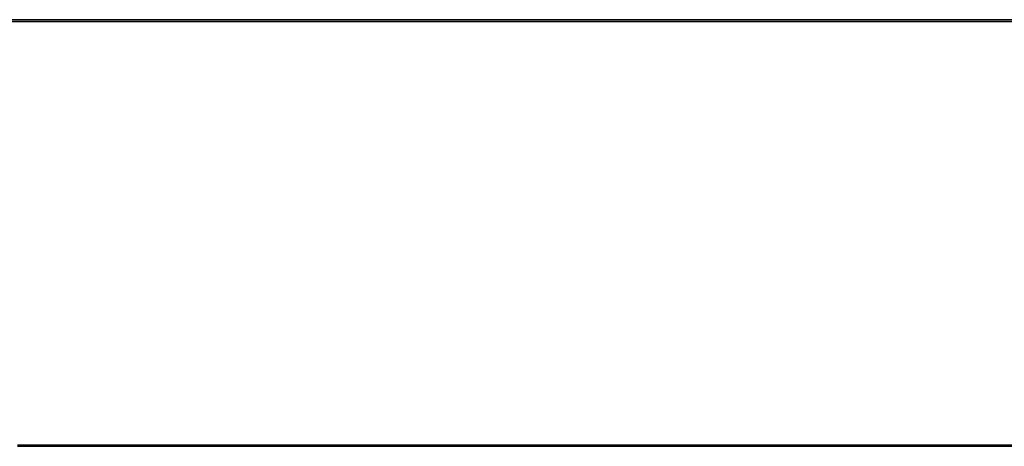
# Model space of a CAD drawing. Header units: millimetres. Extents: x 0 to 1118, y 0 to 864.
# Tile 10 of 65: x 343 to 365, y 220 to 230. Entities that reach past the tile are written whole.
import ezdxf

# ---------------------------------------------------------------- set-up
doc = ezdxf.new("R2010")
doc.units = ezdxf.units.MM

msp = doc.modelspace()

# ---------------------------------------------------------------- linework, layer by layer
at = {"color": 7, "linetype": 'Continuous', "lineweight": 30}
for p, q in [((471.776, 229.9254), (169.2234, 229.9254)), ((471.776, 229.8879), (169.2234, 229.8879)), ((468.0247, 229.8754), (172.9747, 229.8754)), ((343.1484, 220.4004), (466.8432, 220.4004)), ((343.1497, 220.3654), (466.8432, 220.3654))]:
    msp.add_line(p, q, dxfattribs=at)

doc.saveas('drawing.dxf')
